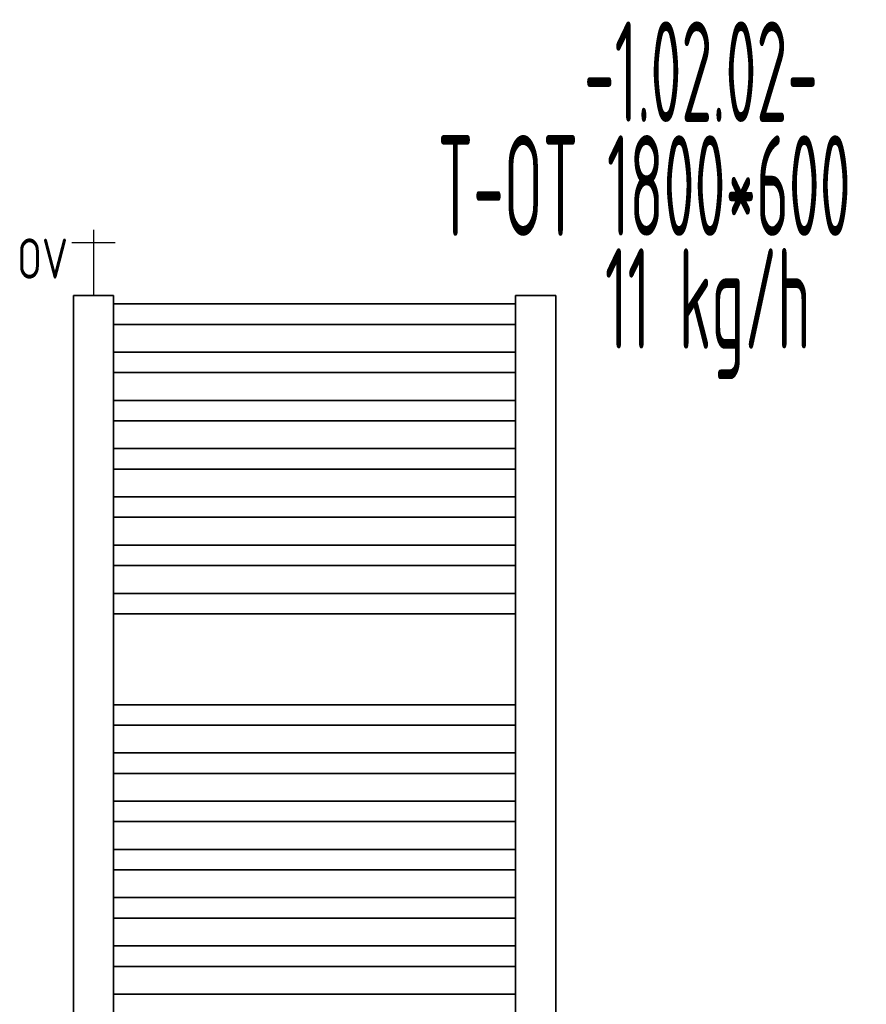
# Model space of a CAD drawing. Header units: millimetres. Extents: x 60394 to 199354, y 20895 to 166073.
# Tile 59 of 256: x 78144 to 79197, y 22102 to 23327. Entities that reach past the tile are written whole.
import ezdxf
from ezdxf.enums import TextEntityAlignment as Align

# ---------------------------------------------------------------- set-up
doc = ezdxf.new("R2010")
doc.units = ezdxf.units.MM
doc.linetypes.add('VERDECKT', pattern=[9.525, 6.35, -3.175])
for name, color, linetype, lineweight in [('JS_VYT_POPIS - OBECNĚ', 7, 'Continuous', 5), ('UT_SCHÉMA_POPIS', 7, 'VERDECKT', 5), ('UT_SCHÉMA_SYMBOLY', 7, 'Continuous', 25), ('UT_ZAŘÍZENÍ - OT', 3, 'Continuous', 35)]:
    doc.layers.add(name, color=color, linetype=linetype, lineweight=lineweight)
doc.styles.add('ISO 2.5', font='isocp.shx', dxfattribs={"width": 0.8, "height": 2.5})
doc.styles.add('VZT_POPIS', font='isocp.shx', dxfattribs={"width": 0.6, "height": 125})

msp = doc.modelspace()

# ---------------------------------------------------------------- linework, layer by layer
at = {"layer": 'UT_SCHÉMA_SYMBOLY'}
for p, q in [((78236, 23065.5), (78236, 22983.6)), ((78263, 23049.5), (78209, 23049.5))]:
    msp.add_line(p, q, dxfattribs=at)
at = {"layer": 'UT_ZAŘÍZENÍ - OT', "linetype": 'Continuous'}
for p, q in [((78211, 21163.6), (78211, 22983.6)), ((78211, 22983.6), (78261, 22983.6)), ((78261, 22983.6), (78261, 21163.6)), ((78761, 21163.6), (78761, 22983.6)), ((78761, 22983.6), (78811, 22983.6)), ((78811, 22983.6), (78811, 21163.6)), ((78761, 22973.3), (78261, 22973.3)), ((78761, 22973.3), (78261, 22973.3)), ((78761, 22973.3), (78261, 22973.3)), ((78761, 22973.3), (78261, 22973.3)), ((78761, 22973.3), (78261, 22973.3)), ((78761, 22973.3), (78261, 22973.3)), ((78761, 22973.3), (78261, 22973.3)), ((78761, 22973.3), (78261, 22973.3)), ((78761, 22973.3), (78261, 22973.3)), ((78761, 22973.3), (78261, 22973.3)), ((78761, 22973.3), (78261, 22973.3)), ((78761, 22973.3), (78261, 22973.3)), ((78761, 22973.3), (78261, 22973.3)), ((78761, 22973.3), (78261, 22973.3)), ((78761, 22973.3), (78261, 22973.3)), ((78761, 22973.3), (78261, 22973.3)), ((78761, 22973.3), (78261, 22973.3)), ((78761, 22973.3), (78261, 22973.3)), ((78761, 22973.3), (78261, 22973.3)), ((78761, 22973.3), (78261, 22973.3)), ((78761, 22973.3), (78261, 22973.3)), ((78761, 22973.3), (78261, 22973.3)), ((78761, 22973.3), (78261, 22973.3)), ((78761, 22973.3), (78261, 22973.3)), ((78761, 22973.3), (78261, 22973.3)), ((78761, 22973.3), (78261, 22973.3)), ((78761, 22973.3), (78261, 22973.3)), ((78761, 22973.3), (78261, 22973.3)), ((78761, 22973.3), (78261, 22973.3)), ((78761, 22973.3), (78261, 22973.3)), ((78761, 22973.3), (78261, 22973.3)), ((78761, 22973.3), (78261, 22973.3)), ((78761, 22973.3), (78261, 22973.3)), ((78761, 22973.3), (78261, 22973.3)), ((78761, 22947.9), (78261, 22947.9)), ((78761, 22947.9), (78261, 22947.9)), ((78761, 22947.9), (78261, 22947.9)), ((78761, 22947.9), (78261, 22947.9)), ((78761, 22947.9), (78261, 22947.9)), ((78761, 22947.9), (78261, 22947.9)), ((78761, 22947.9), (78261, 22947.9)), ((78761, 22947.9), (78261, 22947.9)), ((78761, 22947.9), (78261, 22947.9)), ((78761, 22947.9), (78261, 22947.9)), ((78761, 22947.9), (78261, 22947.9)), ((78761, 22947.9), (78261, 22947.9)), ((78761, 22947.9), (78261, 22947.9)), ((78761, 22947.9), (78261, 22947.9)), ((78761, 22947.9), (78261, 22947.9)), ((78761, 22947.9), (78261, 22947.9)), ((78761, 22947.9), (78261, 22947.9)), ((78761, 22947.9), (78261, 22947.9)), ((78761, 22947.9), (78261, 22947.9)), ((78761, 22947.9), (78261, 22947.9)), ((78761, 22947.9), (78261, 22947.9)), ((78761, 22947.9), (78261, 22947.9)), ((78761, 22947.9), (78261, 22947.9)), ((78761, 22947.9), (78261, 22947.9)), ((78761, 22947.9), (78261, 22947.9)), ((78761, 22947.9), (78261, 22947.9)), ((78761, 22947.9), (78261, 22947.9)), ((78761, 22947.9), (78261, 22947.9)), ((78761, 22947.9), (78261, 22947.9)), ((78761, 22947.9), (78261, 22947.9)), ((78761, 22947.9), (78261, 22947.9)), ((78761, 22947.9), (78261, 22947.9)), ((78761, 22947.9), (78261, 22947.9)), ((78761, 22947.9), (78261, 22947.9)), ((78761, 22913.3), (78261, 22913.3)), ((78761, 22913.3), (78261, 22913.3)), ((78761, 22913.3), (78261, 22913.3)), ((78761, 22913.3), (78261, 22913.3)), ((78761, 22913.3), (78261, 22913.3)), ((78761, 22913.3), (78261, 22913.3)), ((78761, 22913.3), (78261, 22913.3)), ((78761, 22913.3), (78261, 22913.3)), ((78761, 22913.3), (78261, 22913.3)), ((78761, 22913.3), (78261, 22913.3)), ((78761, 22913.3), (78261, 22913.3)), ((78761, 22913.3), (78261, 22913.3)), ((78761, 22913.3), (78261, 22913.3)), ((78761, 22913.3), (78261, 22913.3)), ((78761, 22913.3), (78261, 22913.3)), ((78761, 22913.3), (78261, 22913.3)), ((78761, 22913.3), (78261, 22913.3)), ((78761, 22913.3), (78261, 22913.3)), ((78761, 22913.3), (78261, 22913.3)), ((78761, 22913.3), (78261, 22913.3)), ((78761, 22913.3), (78261, 22913.3)), ((78761, 22913.3), (78261, 22913.3)), ((78761, 22913.3), (78261, 22913.3)), ((78761, 22913.3), (78261, 22913.3)), ((78761, 22913.3), (78261, 22913.3)), ((78761, 22913.3), (78261, 22913.3)), ((78761, 22913.3), (78261, 22913.3)), ((78761, 22913.3), (78261, 22913.3)), ((78761, 22913.3), (78261, 22913.3)), ((78761, 22913.3), (78261, 22913.3)), ((78761, 22913.3), (78261, 22913.3)), ((78761, 22913.3), (78261, 22913.3)), ((78761, 22913.3), (78261, 22913.3)), ((78761, 22913.3), (78261, 22913.3)), ((78761, 22887.9), (78261, 22887.9)), ((78761, 22887.9), (78261, 22887.9)), ((78761, 22887.9), (78261, 22887.9)), ((78761, 22887.9), (78261, 22887.9)), ((78761, 22887.9), (78261, 22887.9)), ((78761, 22887.9), (78261, 22887.9)), ((78761, 22887.9), (78261, 22887.9)), ((78761, 22887.9), (78261, 22887.9)), ((78761, 22887.9), (78261, 22887.9)), ((78761, 22887.9), (78261, 22887.9)), ((78761, 22887.9), (78261, 22887.9)), ((78761, 22887.9), (78261, 22887.9)), ((78761, 22887.9), (78261, 22887.9)), ((78761, 22887.9), (78261, 22887.9)), ((78761, 22887.9), (78261, 22887.9)), ((78761, 22887.9), (78261, 22887.9)), ((78761, 22887.9), (78261, 22887.9)), ((78761, 22887.9), (78261, 22887.9)), ((78761, 22887.9), (78261, 22887.9)), ((78761, 22887.9), (78261, 22887.9)), ((78761, 22887.9), (78261, 22887.9)), ((78761, 22887.9), (78261, 22887.9)), ((78761, 22887.9), (78261, 22887.9)), ((78761, 22887.9), (78261, 22887.9)), ((78761, 22887.9), (78261, 22887.9)), ((78761, 22887.9), (78261, 22887.9)), ((78761, 22887.9), (78261, 22887.9)), ((78761, 22887.9), (78261, 22887.9)), ((78761, 22887.9), (78261, 22887.9)), ((78761, 22887.9), (78261, 22887.9)), ((78761, 22887.9), (78261, 22887.9)), ((78761, 22887.9), (78261, 22887.9)), ((78761, 22887.9), (78261, 22887.9)), ((78761, 22887.9), (78261, 22887.9)), ((78761, 22853.3), (78261, 22853.3)), ((78761, 22853.3), (78261, 22853.3)), ((78761, 22853.3), (78261, 22853.3)), ((78761, 22853.3), (78261, 22853.3)), ((78761, 22853.3), (78261, 22853.3)), ((78761, 22853.3), (78261, 22853.3)), ((78761, 22853.3), (78261, 22853.3)), ((78761, 22853.3), (78261, 22853.3)), ((78761, 22853.3), (78261, 22853.3)), ((78761, 22853.3), (78261, 22853.3)), ((78761, 22853.3), (78261, 22853.3)), ((78761, 22853.3), (78261, 22853.3)), ((78761, 22853.3), (78261, 22853.3)), ((78761, 22853.3), (78261, 22853.3)), ((78761, 22853.3), (78261, 22853.3)), ((78761, 22853.3), (78261, 22853.3)), ((78761, 22853.3), (78261, 22853.3)), ((78761, 22853.3), (78261, 22853.3)), ((78761, 22853.3), (78261, 22853.3)), ((78761, 22853.3), (78261, 22853.3)), ((78761, 22853.3), (78261, 22853.3)), ((78761, 22853.3), (78261, 22853.3)), ((78761, 22853.3), (78261, 22853.3)), ((78761, 22853.3), (78261, 22853.3)), ((78761, 22853.3), (78261, 22853.3)), ((78761, 22853.3), (78261, 22853.3)), ((78761, 22853.3), (78261, 22853.3)), ((78761, 22853.3), (78261, 22853.3)), ((78761, 22853.3), (78261, 22853.3)), ((78761, 22853.3), (78261, 22853.3)), ((78761, 22853.3), (78261, 22853.3)), ((78761, 22853.3), (78261, 22853.3)), ((78761, 22853.3), (78261, 22853.3)), ((78761, 22853.3), (78261, 22853.3)), ((78761, 22827.9), (78261, 22827.9)), ((78761, 22827.9), (78261, 22827.9)), ((78761, 22827.9), (78261, 22827.9)), ((78761, 22827.9), (78261, 22827.9)), ((78761, 22827.9), (78261, 22827.9)), ((78761, 22827.9), (78261, 22827.9)), ((78761, 22827.9), (78261, 22827.9)), ((78761, 22827.9), (78261, 22827.9)), ((78761, 22827.9), (78261, 22827.9)), ((78761, 22827.9), (78261, 22827.9)), ((78761, 22827.9), (78261, 22827.9)), ((78761, 22827.9), (78261, 22827.9)), ((78761, 22827.9), (78261, 22827.9)), ((78761, 22827.9), (78261, 22827.9)), ((78761, 22827.9), (78261, 22827.9)), ((78761, 22827.9), (78261, 22827.9)), ((78761, 22827.9), (78261, 22827.9)), ((78761, 22827.9), (78261, 22827.9)), ((78761, 22827.9), (78261, 22827.9)), ((78761, 22827.9), (78261, 22827.9)), ((78761, 22827.9), (78261, 22827.9)), ((78761, 22827.9), (78261, 22827.9)), ((78761, 22827.9), (78261, 22827.9)), ((78761, 22827.9), (78261, 22827.9)), ((78761, 22827.9), (78261, 22827.9)), ((78761, 22827.9), (78261, 22827.9)), ((78761, 22827.9), (78261, 22827.9)), ((78761, 22827.9), (78261, 22827.9)), ((78761, 22827.9), (78261, 22827.9)), ((78761, 22827.9), (78261, 22827.9)), ((78761, 22827.9), (78261, 22827.9)), ((78761, 22827.9), (78261, 22827.9)), ((78761, 22827.9), (78261, 22827.9)), ((78761, 22827.9), (78261, 22827.9)), ((78761, 22793.3), (78261, 22793.3)), ((78761, 22793.3), (78261, 22793.3)), ((78761, 22793.3), (78261, 22793.3)), ((78761, 22793.3), (78261, 22793.3)), ((78761, 22793.3), (78261, 22793.3)), ((78761, 22793.3), (78261, 22793.3)), ((78761, 22793.3), (78261, 22793.3)), ((78761, 22793.3), (78261, 22793.3)), ((78761, 22793.3), (78261, 22793.3)), ((78761, 22793.3), (78261, 22793.3)), ((78761, 22793.3), (78261, 22793.3)), ((78761, 22793.3), (78261, 22793.3)), ((78761, 22793.3), (78261, 22793.3)), ((78761, 22793.3), (78261, 22793.3)), ((78761, 22793.3), (78261, 22793.3)), ((78761, 22793.3), (78261, 22793.3)), ((78761, 22793.3), (78261, 22793.3)), ((78761, 22793.3), (78261, 22793.3)), ((78761, 22793.3), (78261, 22793.3)), ((78761, 22793.3), (78261, 22793.3)), ((78761, 22793.3), (78261, 22793.3)), ((78761, 22793.3), (78261, 22793.3)), ((78761, 22793.3), (78261, 22793.3)), ((78761, 22793.3), (78261, 22793.3)), ((78761, 22793.3), (78261, 22793.3)), ((78761, 22793.3), (78261, 22793.3)), ((78761, 22793.3), (78261, 22793.3)), ((78761, 22793.3), (78261, 22793.3)), ((78761, 22793.3), (78261, 22793.3)), ((78761, 22793.3), (78261, 22793.3)), ((78761, 22793.3), (78261, 22793.3)), ((78761, 22793.3), (78261, 22793.3)), ((78761, 22793.3), (78261, 22793.3)), ((78761, 22793.3), (78261, 22793.3)), ((78761, 22767.9), (78261, 22767.9)), ((78761, 22767.9), (78261, 22767.9)), ((78761, 22767.9), (78261, 22767.9)), ((78761, 22767.9), (78261, 22767.9)), ((78761, 22767.9), (78261, 22767.9)), ((78761, 22767.9), (78261, 22767.9)), ((78761, 22767.9), (78261, 22767.9)), ((78761, 22767.9), (78261, 22767.9)), ((78761, 22767.9), (78261, 22767.9)), ((78761, 22767.9), (78261, 22767.9)), ((78761, 22767.9), (78261, 22767.9)), ((78761, 22767.9), (78261, 22767.9)), ((78761, 22767.9), (78261, 22767.9)), ((78761, 22767.9), (78261, 22767.9)), ((78761, 22767.9), (78261, 22767.9)), ((78761, 22767.9), (78261, 22767.9)), ((78761, 22767.9), (78261, 22767.9)), ((78761, 22767.9), (78261, 22767.9)), ((78761, 22767.9), (78261, 22767.9)), ((78761, 22767.9), (78261, 22767.9)), ((78761, 22767.9), (78261, 22767.9)), ((78761, 22767.9), (78261, 22767.9)), ((78761, 22767.9), (78261, 22767.9)), ((78761, 22767.9), (78261, 22767.9)), ((78761, 22767.9), (78261, 22767.9)), ((78761, 22767.9), (78261, 22767.9)), ((78761, 22767.9), (78261, 22767.9)), ((78761, 22767.9), (78261, 22767.9)), ((78761, 22767.9), (78261, 22767.9)), ((78761, 22767.9), (78261, 22767.9)), ((78761, 22767.9), (78261, 22767.9)), ((78761, 22767.9), (78261, 22767.9)), ((78761, 22767.9), (78261, 22767.9)), ((78761, 22767.9), (78261, 22767.9)), ((78761, 22733.3), (78261, 22733.3)), ((78761, 22733.3), (78261, 22733.3)), ((78761, 22733.3), (78261, 22733.3)), ((78761, 22733.3), (78261, 22733.3)), ((78761, 22733.3), (78261, 22733.3)), ((78761, 22733.3), (78261, 22733.3)), ((78761, 22733.3), (78261, 22733.3)), ((78761, 22733.3), (78261, 22733.3)), ((78761, 22733.3), (78261, 22733.3)), ((78761, 22733.3), (78261, 22733.3)), ((78761, 22733.3), (78261, 22733.3)), ((78761, 22733.3), (78261, 22733.3)), ((78761, 22733.3), (78261, 22733.3)), ((78761, 22733.3), (78261, 22733.3)), ((78761, 22733.3), (78261, 22733.3)), ((78761, 22733.3), (78261, 22733.3)), ((78761, 22733.3), (78261, 22733.3)), ((78761, 22733.3), (78261, 22733.3)), ((78761, 22733.3), (78261, 22733.3)), ((78761, 22733.3), (78261, 22733.3)), ((78761, 22733.3), (78261, 22733.3)), ((78761, 22733.3), (78261, 22733.3)), ((78761, 22733.3), (78261, 22733.3)), ((78761, 22733.3), (78261, 22733.3)), ((78761, 22733.3), (78261, 22733.3)), ((78761, 22733.3), (78261, 22733.3)), ((78761, 22733.3), (78261, 22733.3)), ((78761, 22733.3), (78261, 22733.3)), ((78761, 22733.3), (78261, 22733.3)), ((78761, 22733.3), (78261, 22733.3)), ((78761, 22733.3), (78261, 22733.3)), ((78761, 22733.3), (78261, 22733.3)), ((78761, 22733.3), (78261, 22733.3)), ((78761, 22733.3), (78261, 22733.3)), ((78761, 22707.9), (78261, 22707.9)), ((78761, 22707.9), (78261, 22707.9)), ((78761, 22707.9), (78261, 22707.9)), ((78761, 22707.9), (78261, 22707.9)), ((78761, 22707.9), (78261, 22707.9)), ((78761, 22707.9), (78261, 22707.9)), ((78761, 22707.9), (78261, 22707.9)), ((78761, 22707.9), (78261, 22707.9)), ((78761, 22707.9), (78261, 22707.9)), ((78761, 22707.9), (78261, 22707.9)), ((78761, 22707.9), (78261, 22707.9)), ((78761, 22707.9), (78261, 22707.9)), ((78761, 22707.9), (78261, 22707.9)), ((78761, 22707.9), (78261, 22707.9)), ((78761, 22707.9), (78261, 22707.9)), ((78761, 22707.9), (78261, 22707.9)), ((78761, 22707.9), (78261, 22707.9)), ((78761, 22707.9), (78261, 22707.9)), ((78761, 22707.9), (78261, 22707.9)), ((78761, 22707.9), (78261, 22707.9)), ((78761, 22707.9), (78261, 22707.9)), ((78761, 22707.9), (78261, 22707.9)), ((78761, 22707.9), (78261, 22707.9)), ((78761, 22707.9), (78261, 22707.9)), ((78761, 22707.9), (78261, 22707.9)), ((78761, 22707.9), (78261, 22707.9)), ((78761, 22707.9), (78261, 22707.9)), ((78761, 22707.9), (78261, 22707.9)), ((78761, 22707.9), (78261, 22707.9)), ((78761, 22707.9), (78261, 22707.9)), ((78761, 22707.9), (78261, 22707.9)), ((78761, 22707.9), (78261, 22707.9)), ((78761, 22707.9), (78261, 22707.9)), ((78761, 22707.9), (78261, 22707.9)), ((78761, 22673.3), (78261, 22673.3)), ((78761, 22673.3), (78261, 22673.3)), ((78761, 22673.3), (78261, 22673.3)), ((78761, 22673.3), (78261, 22673.3)), ((78761, 22673.3), (78261, 22673.3)), ((78761, 22673.3), (78261, 22673.3)), ((78761, 22673.3), (78261, 22673.3)), ((78761, 22673.3), (78261, 22673.3)), ((78761, 22673.3), (78261, 22673.3)), ((78761, 22673.3), (78261, 22673.3)), ((78761, 22673.3), (78261, 22673.3)), ((78761, 22673.3), (78261, 22673.3)), ((78761, 22673.3), (78261, 22673.3)), ((78761, 22673.3), (78261, 22673.3)), ((78761, 22673.3), (78261, 22673.3)), ((78761, 22673.3), (78261, 22673.3)), ((78761, 22673.3), (78261, 22673.3)), ((78761, 22673.3), (78261, 22673.3)), ((78761, 22673.3), (78261, 22673.3)), ((78761, 22673.3), (78261, 22673.3)), ((78761, 22673.3), (78261, 22673.3)), ((78761, 22673.3), (78261, 22673.3)), ((78761, 22673.3), (78261, 22673.3)), ((78761, 22673.3), (78261, 22673.3)), ((78761, 22673.3), (78261, 22673.3)), ((78761, 22673.3), (78261, 22673.3)), ((78761, 22673.3), (78261, 22673.3)), ((78761, 22673.3), (78261, 22673.3)), ((78761, 22673.3), (78261, 22673.3)), ((78761, 22673.3), (78261, 22673.3)), ((78761, 22673.3), (78261, 22673.3)), ((78761, 22673.3), (78261, 22673.3)), ((78761, 22673.3), (78261, 22673.3)), ((78761, 22673.3), (78261, 22673.3)), ((78761, 22647.9), (78261, 22647.9)), ((78761, 22647.9), (78261, 22647.9)), ((78761, 22647.9), (78261, 22647.9)), ((78761, 22647.9), (78261, 22647.9)), ((78761, 22647.9), (78261, 22647.9)), ((78761, 22647.9), (78261, 22647.9)), ((78761, 22647.9), (78261, 22647.9)), ((78761, 22647.9), (78261, 22647.9)), ((78761, 22647.9), (78261, 22647.9)), ((78761, 22647.9), (78261, 22647.9)), ((78761, 22647.9), (78261, 22647.9)), ((78761, 22647.9), (78261, 22647.9)), ((78761, 22647.9), (78261, 22647.9)), ((78761, 22647.9), (78261, 22647.9)), ((78761, 22647.9), (78261, 22647.9)), ((78761, 22647.9), (78261, 22647.9)), ((78761, 22647.9), (78261, 22647.9)), ((78761, 22647.9), (78261, 22647.9)), ((78761, 22647.9), (78261, 22647.9)), ((78761, 22647.9), (78261, 22647.9)), ((78761, 22647.9), (78261, 22647.9)), ((78761, 22647.9), (78261, 22647.9)), ((78761, 22647.9), (78261, 22647.9)), ((78761, 22647.9), (78261, 22647.9)), ((78761, 22647.9), (78261, 22647.9)), ((78761, 22647.9), (78261, 22647.9)), ((78761, 22647.9), (78261, 22647.9)), ((78761, 22647.9), (78261, 22647.9)), ((78761, 22647.9), (78261, 22647.9)), ((78761, 22647.9), (78261, 22647.9)), ((78761, 22647.9), (78261, 22647.9)), ((78761, 22647.9), (78261, 22647.9)), ((78761, 22647.9), (78261, 22647.9)), ((78761, 22647.9), (78261, 22647.9)), ((78761, 22613.3), (78261, 22613.3)), ((78761, 22613.3), (78261, 22613.3)), ((78761, 22613.3), (78261, 22613.3)), ((78761, 22613.3), (78261, 22613.3)), ((78761, 22613.3), (78261, 22613.3)), ((78761, 22613.3), (78261, 22613.3)), ((78761, 22613.3), (78261, 22613.3)), ((78761, 22613.3), (78261, 22613.3)), ((78761, 22613.3), (78261, 22613.3)), ((78761, 22613.3), (78261, 22613.3)), ((78761, 22613.3), (78261, 22613.3)), ((78761, 22613.3), (78261, 22613.3)), ((78761, 22613.3), (78261, 22613.3)), ((78761, 22613.3), (78261, 22613.3)), ((78761, 22613.3), (78261, 22613.3)), ((78761, 22613.3), (78261, 22613.3)), ((78761, 22613.3), (78261, 22613.3)), ((78761, 22613.3), (78261, 22613.3)), ((78761, 22613.3), (78261, 22613.3)), ((78761, 22613.3), (78261, 22613.3)), ((78761, 22613.3), (78261, 22613.3)), ((78761, 22613.3), (78261, 22613.3)), ((78761, 22613.3), (78261, 22613.3)), ((78761, 22613.3), (78261, 22613.3)), ((78761, 22613.3), (78261, 22613.3)), ((78761, 22613.3), (78261, 22613.3)), ((78761, 22613.3), (78261, 22613.3)), ((78761, 22613.3), (78261, 22613.3)), ((78761, 22613.3), (78261, 22613.3)), ((78761, 22613.3), (78261, 22613.3)), ((78761, 22613.3), (78261, 22613.3)), ((78761, 22613.3), (78261, 22613.3)), ((78761, 22613.3), (78261, 22613.3)), ((78761, 22613.3), (78261, 22613.3)), ((78761, 22587.9), (78261, 22587.9)), ((78761, 22587.9), (78261, 22587.9)), ((78761, 22587.9), (78261, 22587.9)), ((78761, 22587.9), (78261, 22587.9)), ((78761, 22587.9), (78261, 22587.9)), ((78761, 22587.9), (78261, 22587.9)), ((78761, 22587.9), (78261, 22587.9)), ((78761, 22587.9), (78261, 22587.9)), ((78761, 22587.9), (78261, 22587.9)), ((78761, 22587.9), (78261, 22587.9)), ((78761, 22587.9), (78261, 22587.9)), ((78761, 22587.9), (78261, 22587.9)), ((78761, 22587.9), (78261, 22587.9)), ((78761, 22587.9), (78261, 22587.9)), ((78761, 22587.9), (78261, 22587.9)), ((78761, 22587.9), (78261, 22587.9)), ((78761, 22587.9), (78261, 22587.9)), ((78761, 22587.9), (78261, 22587.9)), ((78761, 22587.9), (78261, 22587.9)), ((78761, 22587.9), (78261, 22587.9)), ((78761, 22587.9), (78261, 22587.9)), ((78761, 22587.9), (78261, 22587.9)), ((78761, 22587.9), (78261, 22587.9)), ((78761, 22587.9), (78261, 22587.9)), ((78761, 22587.9), (78261, 22587.9)), ((78761, 22587.9), (78261, 22587.9)), ((78761, 22587.9), (78261, 22587.9)), ((78761, 22587.9), (78261, 22587.9)), ((78761, 22587.9), (78261, 22587.9)), ((78761, 22587.9), (78261, 22587.9)), ((78761, 22587.9), (78261, 22587.9)), ((78761, 22587.9), (78261, 22587.9)), ((78761, 22587.9), (78261, 22587.9)), ((78761, 22587.9), (78261, 22587.9)), ((78761, 22474.8), (78261, 22474.8)), ((78761, 22474.8), (78261, 22474.8)), ((78761, 22474.8), (78261, 22474.8)), ((78761, 22474.8), (78261, 22474.8)), ((78761, 22474.8), (78261, 22474.8)), ((78761, 22474.8), (78261, 22474.8)), ((78761, 22474.8), (78261, 22474.8)), ((78761, 22474.8), (78261, 22474.8)), ((78761, 22474.8), (78261, 22474.8)), ((78761, 22474.8), (78261, 22474.8)), ((78761, 22474.8), (78261, 22474.8)), ((78761, 22474.8), (78261, 22474.8)), ((78761, 22474.8), (78261, 22474.8)), ((78761, 22474.8), (78261, 22474.8)), ((78761, 22474.8), (78261, 22474.8)), ((78761, 22474.8), (78261, 22474.8)), ((78761, 22474.8), (78261, 22474.8)), ((78761, 22474.8), (78261, 22474.8)), ((78761, 22474.8), (78261, 22474.8)), ((78761, 22474.8), (78261, 22474.8)), ((78761, 22474.8), (78261, 22474.8)), ((78761, 22474.8), (78261, 22474.8)), ((78761, 22474.8), (78261, 22474.8)), ((78761, 22474.8), (78261, 22474.8)), ((78761, 22474.8), (78261, 22474.8)), ((78761, 22474.8), (78261, 22474.8)), ((78761, 22474.8), (78261, 22474.8)), ((78761, 22474.8), (78261, 22474.8)), ((78761, 22474.8), (78261, 22474.8)), ((78761, 22474.8), (78261, 22474.8)), ((78761, 22474.8), (78261, 22474.8)), ((78761, 22474.8), (78261, 22474.8)), ((78761, 22474.8), (78261, 22474.8)), ((78761, 22474.8), (78261, 22474.8)), ((78761, 22449.3), (78261, 22449.3)), ((78761, 22449.3), (78261, 22449.3)), ((78761, 22449.3), (78261, 22449.3)), ((78761, 22449.3), (78261, 22449.3)), ((78761, 22449.3), (78261, 22449.3)), ((78761, 22449.3), (78261, 22449.3)), ((78761, 22449.3), (78261, 22449.3)), ((78761, 22449.3), (78261, 22449.3)), ((78761, 22449.3), (78261, 22449.3)), ((78761, 22449.3), (78261, 22449.3)), ((78761, 22449.3), (78261, 22449.3)), ((78761, 22449.3), (78261, 22449.3)), ((78761, 22449.3), (78261, 22449.3)), ((78761, 22449.3), (78261, 22449.3)), ((78761, 22449.3), (78261, 22449.3)), ((78761, 22449.3), (78261, 22449.3)), ((78761, 22449.3), (78261, 22449.3)), ((78761, 22449.3), (78261, 22449.3)), ((78761, 22449.3), (78261, 22449.3)), ((78761, 22449.3), (78261, 22449.3)), ((78761, 22449.3), (78261, 22449.3)), ((78761, 22449.3), (78261, 22449.3)), ((78761, 22449.3), (78261, 22449.3)), ((78761, 22449.3), (78261, 22449.3)), ((78761, 22449.3), (78261, 22449.3)), ((78761, 22449.3), (78261, 22449.3)), ((78761, 22449.3), (78261, 22449.3)), ((78761, 22449.3), (78261, 22449.3)), ((78761, 22449.3), (78261, 22449.3)), ((78761, 22449.3), (78261, 22449.3)), ((78761, 22449.3), (78261, 22449.3)), ((78761, 22449.3), (78261, 22449.3)), ((78761, 22449.3), (78261, 22449.3)), ((78761, 22449.3), (78261, 22449.3)), ((78761, 22414.8), (78261, 22414.8)), ((78761, 22414.8), (78261, 22414.8)), ((78761, 22414.8), (78261, 22414.8)), ((78761, 22414.8), (78261, 22414.8)), ((78761, 22414.8), (78261, 22414.8)), ((78761, 22414.8), (78261, 22414.8)), ((78761, 22414.8), (78261, 22414.8)), ((78761, 22414.8), (78261, 22414.8)), ((78761, 22414.8), (78261, 22414.8)), ((78761, 22414.8), (78261, 22414.8)), ((78761, 22414.8), (78261, 22414.8)), ((78761, 22414.8), (78261, 22414.8)), ((78761, 22414.8), (78261, 22414.8)), ((78761, 22414.8), (78261, 22414.8)), ((78761, 22414.8), (78261, 22414.8)), ((78761, 22414.8), (78261, 22414.8)), ((78761, 22414.8), (78261, 22414.8)), ((78761, 22414.8), (78261, 22414.8)), ((78761, 22414.8), (78261, 22414.8)), ((78761, 22414.8), (78261, 22414.8)), ((78761, 22414.8), (78261, 22414.8)), ((78761, 22414.8), (78261, 22414.8)), ((78761, 22414.8), (78261, 22414.8)), ((78761, 22414.8), (78261, 22414.8)), ((78761, 22414.8), (78261, 22414.8)), ((78761, 22414.8), (78261, 22414.8)), ((78761, 22414.8), (78261, 22414.8)), ((78761, 22414.8), (78261, 22414.8)), ((78761, 22414.8), (78261, 22414.8)), ((78761, 22414.8), (78261, 22414.8)), ((78761, 22414.8), (78261, 22414.8)), ((78761, 22414.8), (78261, 22414.8)), ((78761, 22414.8), (78261, 22414.8)), ((78761, 22414.8), (78261, 22414.8)), ((78761, 22389.3), (78261, 22389.3)), ((78761, 22389.3), (78261, 22389.3)), ((78761, 22389.3), (78261, 22389.3)), ((78761, 22389.3), (78261, 22389.3)), ((78761, 22389.3), (78261, 22389.3)), ((78761, 22389.3), (78261, 22389.3)), ((78761, 22389.3), (78261, 22389.3)), ((78761, 22389.3), (78261, 22389.3)), ((78761, 22389.3), (78261, 22389.3)), ((78761, 22389.3), (78261, 22389.3)), ((78761, 22389.3), (78261, 22389.3)), ((78761, 22389.3), (78261, 22389.3)), ((78761, 22389.3), (78261, 22389.3)), ((78761, 22389.3), (78261, 22389.3)), ((78761, 22389.3), (78261, 22389.3)), ((78761, 22389.3), (78261, 22389.3)), ((78761, 22389.3), (78261, 22389.3)), ((78761, 22389.3), (78261, 22389.3)), ((78761, 22389.3), (78261, 22389.3)), ((78761, 22389.3), (78261, 22389.3)), ((78761, 22389.3), (78261, 22389.3)), ((78761, 22389.3), (78261, 22389.3)), ((78761, 22389.3), (78261, 22389.3)), ((78761, 22389.3), (78261, 22389.3)), ((78761, 22389.3), (78261, 22389.3)), ((78761, 22389.3), (78261, 22389.3)), ((78761, 22389.3), (78261, 22389.3)), ((78761, 22389.3), (78261, 22389.3)), ((78761, 22389.3), (78261, 22389.3)), ((78761, 22389.3), (78261, 22389.3)), ((78761, 22389.3), (78261, 22389.3)), ((78761, 22389.3), (78261, 22389.3)), ((78761, 22389.3), (78261, 22389.3)), ((78761, 22389.3), (78261, 22389.3)), ((78761, 22354.8), (78261, 22354.8)), ((78761, 22354.8), (78261, 22354.8)), ((78761, 22354.8), (78261, 22354.8)), ((78761, 22354.8), (78261, 22354.8)), ((78761, 22354.8), (78261, 22354.8)), ((78761, 22354.8), (78261, 22354.8)), ((78761, 22354.8), (78261, 22354.8)), ((78761, 22354.8), (78261, 22354.8)), ((78761, 22354.8), (78261, 22354.8)), ((78761, 22354.8), (78261, 22354.8)), ((78761, 22354.8), (78261, 22354.8)), ((78761, 22354.8), (78261, 22354.8)), ((78761, 22354.8), (78261, 22354.8)), ((78761, 22354.8), (78261, 22354.8)), ((78761, 22354.8), (78261, 22354.8)), ((78761, 22354.8), (78261, 22354.8)), ((78761, 22354.8), (78261, 22354.8)), ((78761, 22354.8), (78261, 22354.8)), ((78761, 22354.8), (78261, 22354.8)), ((78761, 22354.8), (78261, 22354.8)), ((78761, 22354.8), (78261, 22354.8)), ((78761, 22354.8), (78261, 22354.8)), ((78761, 22354.8), (78261, 22354.8)), ((78761, 22354.8), (78261, 22354.8)), ((78761, 22354.8), (78261, 22354.8)), ((78761, 22354.8), (78261, 22354.8)), ((78761, 22354.8), (78261, 22354.8)), ((78761, 22354.8), (78261, 22354.8)), ((78761, 22354.8), (78261, 22354.8)), ((78761, 22354.8), (78261, 22354.8)), ((78761, 22354.8), (78261, 22354.8)), ((78761, 22354.8), (78261, 22354.8)), ((78761, 22354.8), (78261, 22354.8)), ((78761, 22354.8), (78261, 22354.8)), ((78761, 22329.3), (78261, 22329.3)), ((78761, 22329.3), (78261, 22329.3)), ((78761, 22329.3), (78261, 22329.3)), ((78761, 22329.3), (78261, 22329.3)), ((78761, 22329.3), (78261, 22329.3)), ((78761, 22329.3), (78261, 22329.3)), ((78761, 22329.3), (78261, 22329.3)), ((78761, 22329.3), (78261, 22329.3)), ((78761, 22329.3), (78261, 22329.3)), ((78761, 22329.3), (78261, 22329.3)), ((78761, 22329.3), (78261, 22329.3)), ((78761, 22329.3), (78261, 22329.3)), ((78761, 22329.3), (78261, 22329.3)), ((78761, 22329.3), (78261, 22329.3)), ((78761, 22329.3), (78261, 22329.3)), ((78761, 22329.3), (78261, 22329.3)), ((78761, 22329.3), (78261, 22329.3)), ((78761, 22329.3), (78261, 22329.3)), ((78761, 22329.3), (78261, 22329.3)), ((78761, 22329.3), (78261, 22329.3)), ((78761, 22329.3), (78261, 22329.3)), ((78761, 22329.3), (78261, 22329.3)), ((78761, 22329.3), (78261, 22329.3)), ((78761, 22329.3), (78261, 22329.3)), ((78761, 22329.3), (78261, 22329.3)), ((78761, 22329.3), (78261, 22329.3)), ((78761, 22329.3), (78261, 22329.3)), ((78761, 22329.3), (78261, 22329.3)), ((78761, 22329.3), (78261, 22329.3)), ((78761, 22329.3), (78261, 22329.3)), ((78761, 22329.3), (78261, 22329.3)), ((78761, 22329.3), (78261, 22329.3)), ((78761, 22329.3), (78261, 22329.3)), ((78761, 22329.3), (78261, 22329.3)), ((78761, 22294.8), (78261, 22294.8)), ((78761, 22294.8), (78261, 22294.8)), ((78761, 22294.8), (78261, 22294.8)), ((78761, 22294.8), (78261, 22294.8)), ((78761, 22294.8), (78261, 22294.8)), ((78761, 22294.8), (78261, 22294.8)), ((78761, 22294.8), (78261, 22294.8)), ((78761, 22294.8), (78261, 22294.8)), ((78761, 22294.8), (78261, 22294.8)), ((78761, 22294.8), (78261, 22294.8)), ((78761, 22294.8), (78261, 22294.8)), ((78761, 22294.8), (78261, 22294.8)), ((78761, 22294.8), (78261, 22294.8)), ((78761, 22294.8), (78261, 22294.8)), ((78761, 22294.8), (78261, 22294.8)), ((78761, 22294.8), (78261, 22294.8)), ((78761, 22294.8), (78261, 22294.8)), ((78761, 22294.8), (78261, 22294.8)), ((78761, 22294.8), (78261, 22294.8)), ((78761, 22294.8), (78261, 22294.8)), ((78761, 22294.8), (78261, 22294.8)), ((78761, 22294.8), (78261, 22294.8)), ((78761, 22294.8), (78261, 22294.8)), ((78761, 22294.8), (78261, 22294.8)), ((78761, 22294.8), (78261, 22294.8)), ((78761, 22294.8), (78261, 22294.8)), ((78761, 22294.8), (78261, 22294.8)), ((78761, 22294.8), (78261, 22294.8)), ((78761, 22294.8), (78261, 22294.8)), ((78761, 22294.8), (78261, 22294.8)), ((78761, 22294.8), (78261, 22294.8)), ((78761, 22294.8), (78261, 22294.8)), ((78761, 22294.8), (78261, 22294.8)), ((78761, 22294.8), (78261, 22294.8)), ((78761, 22269.3), (78261, 22269.3)), ((78761, 22269.3), (78261, 22269.3)), ((78761, 22269.3), (78261, 22269.3)), ((78761, 22269.3), (78261, 22269.3)), ((78761, 22269.3), (78261, 22269.3)), ((78761, 22269.3), (78261, 22269.3)), ((78761, 22269.3), (78261, 22269.3)), ((78761, 22269.3), (78261, 22269.3)), ((78761, 22269.3), (78261, 22269.3)), ((78761, 22269.3), (78261, 22269.3)), ((78761, 22269.3), (78261, 22269.3)), ((78761, 22269.3), (78261, 22269.3)), ((78761, 22269.3), (78261, 22269.3)), ((78761, 22269.3), (78261, 22269.3)), ((78761, 22269.3), (78261, 22269.3)), ((78761, 22269.3), (78261, 22269.3)), ((78761, 22269.3), (78261, 22269.3)), ((78761, 22269.3), (78261, 22269.3)), ((78761, 22269.3), (78261, 22269.3)), ((78761, 22269.3), (78261, 22269.3)), ((78761, 22269.3), (78261, 22269.3)), ((78761, 22269.3), (78261, 22269.3)), ((78761, 22269.3), (78261, 22269.3)), ((78761, 22269.3), (78261, 22269.3)), ((78761, 22269.3), (78261, 22269.3)), ((78761, 22269.3), (78261, 22269.3)), ((78761, 22269.3), (78261, 22269.3)), ((78761, 22269.3), (78261, 22269.3)), ((78761, 22269.3), (78261, 22269.3)), ((78761, 22269.3), (78261, 22269.3)), ((78761, 22269.3), (78261, 22269.3)), ((78761, 22269.3), (78261, 22269.3)), ((78761, 22269.3), (78261, 22269.3)), ((78761, 22269.3), (78261, 22269.3)), ((78761, 22234.8), (78261, 22234.8)), ((78761, 22234.8), (78261, 22234.8)), ((78761, 22234.8), (78261, 22234.8)), ((78761, 22234.8), (78261, 22234.8)), ((78761, 22234.8), (78261, 22234.8)), ((78761, 22234.8), (78261, 22234.8)), ((78761, 22234.8), (78261, 22234.8)), ((78761, 22234.8), (78261, 22234.8)), ((78761, 22234.8), (78261, 22234.8)), ((78761, 22234.8), (78261, 22234.8)), ((78761, 22234.8), (78261, 22234.8)), ((78761, 22234.8), (78261, 22234.8)), ((78761, 22234.8), (78261, 22234.8)), ((78761, 22234.8), (78261, 22234.8)), ((78761, 22234.8), (78261, 22234.8)), ((78761, 22234.8), (78261, 22234.8)), ((78761, 22234.8), (78261, 22234.8)), ((78761, 22234.8), (78261, 22234.8)), ((78761, 22234.8), (78261, 22234.8)), ((78761, 22234.8), (78261, 22234.8)), ((78761, 22234.8), (78261, 22234.8)), ((78761, 22234.8), (78261, 22234.8)), ((78761, 22234.8), (78261, 22234.8)), ((78761, 22234.8), (78261, 22234.8)), ((78761, 22234.8), (78261, 22234.8)), ((78761, 22234.8), (78261, 22234.8)), ((78761, 22234.8), (78261, 22234.8)), ((78761, 22234.8), (78261, 22234.8)), ((78761, 22234.8), (78261, 22234.8)), ((78761, 22234.8), (78261, 22234.8)), ((78761, 22234.8), (78261, 22234.8)), ((78761, 22234.8), (78261, 22234.8)), ((78761, 22234.8), (78261, 22234.8)), ((78761, 22234.8), (78261, 22234.8)), ((78761, 22209.3), (78261, 22209.3)), ((78761, 22209.3), (78261, 22209.3)), ((78761, 22209.3), (78261, 22209.3)), ((78761, 22209.3), (78261, 22209.3)), ((78761, 22209.3), (78261, 22209.3)), ((78761, 22209.3), (78261, 22209.3)), ((78761, 22209.3), (78261, 22209.3)), ((78761, 22209.3), (78261, 22209.3)), ((78761, 22209.3), (78261, 22209.3)), ((78761, 22209.3), (78261, 22209.3)), ((78761, 22209.3), (78261, 22209.3)), ((78761, 22209.3), (78261, 22209.3)), ((78761, 22209.3), (78261, 22209.3)), ((78761, 22209.3), (78261, 22209.3)), ((78761, 22209.3), (78261, 22209.3)), ((78761, 22209.3), (78261, 22209.3)), ((78761, 22209.3), (78261, 22209.3)), ((78761, 22209.3), (78261, 22209.3)), ((78761, 22209.3), (78261, 22209.3)), ((78761, 22209.3), (78261, 22209.3)), ((78761, 22209.3), (78261, 22209.3)), ((78761, 22209.3), (78261, 22209.3)), ((78761, 22209.3), (78261, 22209.3)), ((78761, 22209.3), (78261, 22209.3)), ((78761, 22209.3), (78261, 22209.3)), ((78761, 22209.3), (78261, 22209.3)), ((78761, 22209.3), (78261, 22209.3)), ((78761, 22209.3), (78261, 22209.3)), ((78761, 22209.3), (78261, 22209.3)), ((78761, 22209.3), (78261, 22209.3)), ((78761, 22209.3), (78261, 22209.3)), ((78761, 22209.3), (78261, 22209.3)), ((78761, 22209.3), (78261, 22209.3)), ((78761, 22209.3), (78261, 22209.3)), ((78761, 22174.8), (78261, 22174.8)), ((78761, 22174.8), (78261, 22174.8)), ((78761, 22174.8), (78261, 22174.8)), ((78761, 22174.8), (78261, 22174.8)), ((78761, 22174.8), (78261, 22174.8)), ((78761, 22174.8), (78261, 22174.8)), ((78761, 22174.8), (78261, 22174.8)), ((78761, 22174.8), (78261, 22174.8)), ((78761, 22174.8), (78261, 22174.8)), ((78761, 22174.8), (78261, 22174.8)), ((78761, 22174.8), (78261, 22174.8)), ((78761, 22174.8), (78261, 22174.8)), ((78761, 22174.8), (78261, 22174.8)), ((78761, 22174.8), (78261, 22174.8)), ((78761, 22174.8), (78261, 22174.8)), ((78761, 22174.8), (78261, 22174.8)), ((78761, 22174.8), (78261, 22174.8)), ((78761, 22174.8), (78261, 22174.8)), ((78761, 22174.8), (78261, 22174.8)), ((78761, 22174.8), (78261, 22174.8)), ((78761, 22174.8), (78261, 22174.8)), ((78761, 22174.8), (78261, 22174.8)), ((78761, 22174.8), (78261, 22174.8)), ((78761, 22174.8), (78261, 22174.8)), ((78761, 22174.8), (78261, 22174.8)), ((78761, 22174.8), (78261, 22174.8)), ((78761, 22174.8), (78261, 22174.8)), ((78761, 22174.8), (78261, 22174.8)), ((78761, 22174.8), (78261, 22174.8)), ((78761, 22174.8), (78261, 22174.8)), ((78761, 22174.8), (78261, 22174.8)), ((78761, 22174.8), (78261, 22174.8)), ((78761, 22174.8), (78261, 22174.8)), ((78761, 22174.8), (78261, 22174.8)), ((78761, 22149.3), (78261, 22149.3)), ((78761, 22149.3), (78261, 22149.3)), ((78761, 22149.3), (78261, 22149.3)), ((78761, 22149.3), (78261, 22149.3)), ((78761, 22149.3), (78261, 22149.3)), ((78761, 22149.3), (78261, 22149.3)), ((78761, 22149.3), (78261, 22149.3)), ((78761, 22149.3), (78261, 22149.3)), ((78761, 22149.3), (78261, 22149.3)), ((78761, 22149.3), (78261, 22149.3)), ((78761, 22149.3), (78261, 22149.3)), ((78761, 22149.3), (78261, 22149.3)), ((78761, 22149.3), (78261, 22149.3)), ((78761, 22149.3), (78261, 22149.3)), ((78761, 22149.3), (78261, 22149.3)), ((78761, 22149.3), (78261, 22149.3)), ((78761, 22149.3), (78261, 22149.3)), ((78761, 22149.3), (78261, 22149.3)), ((78761, 22149.3), (78261, 22149.3)), ((78761, 22149.3), (78261, 22149.3)), ((78761, 22149.3), (78261, 22149.3)), ((78761, 22149.3), (78261, 22149.3)), ((78761, 22149.3), (78261, 22149.3)), ((78761, 22149.3), (78261, 22149.3)), ((78761, 22149.3), (78261, 22149.3)), ((78761, 22149.3), (78261, 22149.3)), ((78761, 22149.3), (78261, 22149.3)), ((78761, 22149.3), (78261, 22149.3)), ((78761, 22149.3), (78261, 22149.3)), ((78761, 22149.3), (78261, 22149.3)), ((78761, 22149.3), (78261, 22149.3)), ((78761, 22149.3), (78261, 22149.3)), ((78761, 22149.3), (78261, 22149.3)), ((78761, 22149.3), (78261, 22149.3)), ((78761, 22114.8), (78261, 22114.8)), ((78761, 22114.8), (78261, 22114.8)), ((78761, 22114.8), (78261, 22114.8)), ((78761, 22114.8), (78261, 22114.8)), ((78761, 22114.8), (78261, 22114.8)), ((78761, 22114.8), (78261, 22114.8)), ((78761, 22114.8), (78261, 22114.8)), ((78761, 22114.8), (78261, 22114.8)), ((78761, 22114.8), (78261, 22114.8)), ((78761, 22114.8), (78261, 22114.8)), ((78761, 22114.8), (78261, 22114.8)), ((78761, 22114.8), (78261, 22114.8)), ((78761, 22114.8), (78261, 22114.8)), ((78761, 22114.8), (78261, 22114.8)), ((78761, 22114.8), (78261, 22114.8)), ((78761, 22114.8), (78261, 22114.8)), ((78761, 22114.8), (78261, 22114.8)), ((78761, 22114.8), (78261, 22114.8)), ((78761, 22114.8), (78261, 22114.8)), ((78761, 22114.8), (78261, 22114.8)), ((78761, 22114.8), (78261, 22114.8)), ((78761, 22114.8), (78261, 22114.8)), ((78761, 22114.8), (78261, 22114.8)), ((78761, 22114.8), (78261, 22114.8)), ((78761, 22114.8), (78261, 22114.8)), ((78761, 22114.8), (78261, 22114.8)), ((78761, 22114.8), (78261, 22114.8)), ((78761, 22114.8), (78261, 22114.8)), ((78761, 22114.8), (78261, 22114.8)), ((78761, 22114.8), (78261, 22114.8)), ((78761, 22114.8), (78261, 22114.8)), ((78761, 22114.8), (78261, 22114.8)), ((78761, 22114.8), (78261, 22114.8)), ((78761, 22114.8), (78261, 22114.8))]:
    msp.add_line(p, q, dxfattribs=at)

# ---------------------------------------------------------------- texts
at = {"layer": 'JS_VYT_POPIS - OBECNĚ', "style": 'VZT_POPIS', "width": 0.5}
for s, p in [('-1.02.02-', (78991.6, 23262.2)), ('T-OT 1800*600 mm', (78991.6, 23120.5)), ('11 kg/h', (78999.9, 22980))]:
    msp.add_text(s, height=125, dxfattribs=at).set_placement(p, align=Align.MIDDLE_CENTER)
at = {"layer": 'UT_SCHÉMA_POPIS', "style": 'ISO 2.5', "width": 0.8}
msp.add_text('OV', height=50, dxfattribs=at).set_placement((78141, 23029.7), align=Align.MIDDLE_LEFT)

doc.saveas('drawing.dxf')
